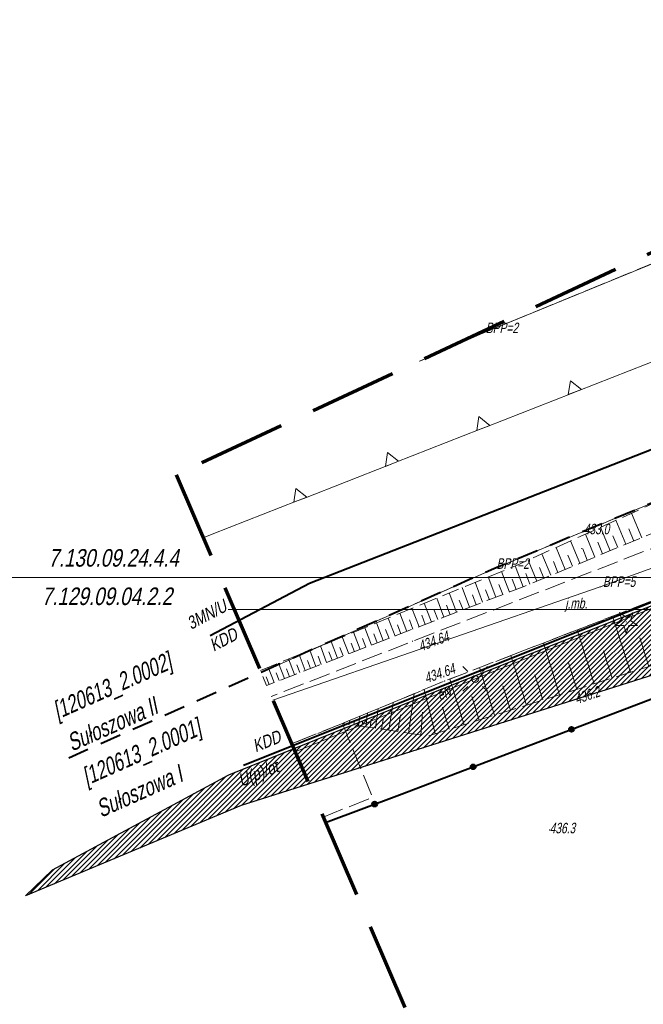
# Model space of a CAD drawing. Header units: metres. Extents: x 7408630 to 7411134, y 5569633 to 5570339.
# Tile 8 of 76: x 7410150 to 7410195, y 5569970 to 5570040. Entities that reach past the tile are written whole.
import ezdxf
from ezdxf.enums import TextEntityAlignment as Align

# ---------------------------------------------------------------- set-up
doc = ezdxf.new("R2010")
doc.units = ezdxf.units.M
doc.header["$MEASUREMENT"] = 0
for name, pattern in [('1.5_0.5', [2, 1.5, -0.5]), ('1.5_1.0', [2.5, 1.5, -1]), ('218-500', [1, 0.5, -0.5]), ('DGN Style 3', [8.758007, 6.255719, -2.502288]), ('mz1.25_0.5', [1.75, 1.25, -0.5])]:
    doc.linetypes.add(name, pattern=pattern)
doc.layers.add('0 PZT - SKARPY', color=7, linetype='Continuous', lineweight=30, true_color=0x395530)
doc.layers.add('0 PZT - skarpy hatch', color=7, linetype='Continuous', lineweight=5, true_color=0x517944)
for name, color, linetype, lineweight in [('203-Punkt załamania granicy działki nie stabilizowany', 7, 'Continuous', 0), ('208-Numer lub nazwa obrębu', 7, 'Continuous', 0), ('216-Granica obrębu', 7, 'Continuous', 0), ('217-Granica konturu klasyfikcyjnego', 7, 'Continuous', 0), ('218-Granica użytku', 7, 'Continuous', 0), ('219-Linia granicy', 7, 'Continuous', 0), ('_BPP1-2', 7, 'Continuous', 0), ('_BPP3-5', 7, 'Continuous', 0), ('_MPZP_linie zagospodarowania', 7, 'Continuous', 0), ('_MPZP_NLZ', 7, 'Continuous', 0), ('_Zakres', 7, 'Continuous', 0), ('drzewo iglaste (punkt)', 7, 'Continuous', 0), ('jezdnia (powierzchnia)', 7, 'Continuous', 0), ('jezdnia (powierzchnia)-Atr17', 7, 'Continuous', 0), ('latarnia (punkt)', 7, 'Continuous', 0), ('mapa krzyze', 7, 'Continuous', 0), ('ogrodzenie trwałe (linia)', 7, 'Continuous', 0), ('przewód elektroenergetyczny (linia)', 7, 'Continuous', 0), ('przewód elektroenergetyczny (linia)-Atr1', 7, 'Continuous', 0), ('punkt wysokościowy naturalny', 7, 'Continuous', 0), ('punkt wysokościowy naturalny-Atr2', 7, 'Continuous', 0), ('punkt wysokościowy sztuczny', 7, 'Continuous', 0), ('punkt wysokościowy sztuczny-Atr2', 7, 'Continuous', 0), ('skarpa nieumocniona (powierzchnia)', 7, 'Continuous', 0)]:
    doc.layers.add(name, color=color, linetype=linetype, lineweight=lineweight)
doc.layers.add('_MAPA', color=7, linetype='Continuous')
doc.styles.get("Standard").update_dxf_attribs({"font": 'arial.ttf'})
doc.styles.add('Style-WORKING_1250 I 0.20944', font='WORKING_1250.shx', dxfattribs={"oblique": 12})

# ---------------------------------------------------------------- blocks, each defined once
blk = doc.blocks.new('203_1')
at = {"layer": '203-Punkt załamania granicy działki nie stabilizowany', "linetype": 'Continuous', "lineweight": 13}
h = blk.add_hatch(color=96, dxfattribs=at)
edge = h.paths.add_edge_path()
edge.add_arc((0, 0), 0.45, 0, 360)
blk = doc.blocks.new('921_1')
at = {"layer": 'drzewo iglaste (punkt)', "linetype": 'Continuous', "lineweight": 13}
h = blk.add_hatch(color=96, dxfattribs=at)
edge = h.paths.add_edge_path()
edge.add_arc((0, 0), 0.45, 0, 360)
at = {"layer": 'drzewo iglaste (punkt)', "color": 96, "linetype": 'Continuous', "lineweight": 13}
for p, q in [((-3.01, 0.98), (-7.89, -2.56)), ((-4.87, 6.71), (-3.01, 0.98)), ((0.01, 3.17), (-4.87, 6.71)), ((4.88, 6.7), (0.01, 3.17)), ((3.02, 0.97), (4.88, 6.7)), ((7.89, -2.57), (3.02, 0.97)), ((-7.89, -2.56), (-1.86, -2.56)), ((-1.86, -2.56), (0, -8.3)), ((0, -8.3), (1.87, -2.57)), ((1.87, -2.57), (7.89, -2.57))]:
    blk.add_line(p, q, dxfattribs=at)
blk = doc.blocks.new('801_1')
at = {"layer": 'punkt wysokościowy naturalny', "linetype": 'Continuous', "lineweight": 13}
h = blk.add_hatch(color=7, dxfattribs=at)
edge = h.paths.add_edge_path()
edge.add_arc((0, 0), 0.45, 0, 360)
blk = doc.blocks.new('SM01_1')
at = {"layer": 'latarnia (punkt)', "color": 7, "linetype": 'Continuous', "lineweight": 13}
for p, q in [((-5.3, 5.31), (-8.83, 8.84)), ((5.31, 5.31), (8.84, 8.84)), ((-5.3, -5.3), (-8.83, -8.83)), ((5.31, -5.3), (8.84, -8.83))]:
    blk.add_line(p, q, dxfattribs=at)
blk.add_circle((0, 0), 2.5, dxfattribs=at)
blk = doc.blocks.new('PW01_2')
at = {"layer": 'punkt wysokościowy naturalny', "linetype": 'Continuous', "lineweight": 13}
h = blk.add_hatch(color=7, dxfattribs=at)
edge = h.paths.add_edge_path()
edge.add_arc((0, 0), 0.45, 0, 360)
blk = doc.blocks.new('PW02_1')
at = {"layer": 'punkt wysokościowy sztuczny', "linetype": 'Continuous', "lineweight": 13}
h = blk.add_hatch(color=7, dxfattribs=at)
edge = h.paths.add_edge_path()
edge.add_arc((0, 0), 0.45, 0, 360)
blk = doc.blocks.new('140_1')
at = {"layer": '_BPP1-2', "linetype": 'Continuous', "lineweight": 0}
h = blk.add_hatch(color=141, dxfattribs=at)
edge = h.paths.add_edge_path()
edge.add_arc((0, 0), 0.045, 0, 360)
blk = doc.blocks.new('140_2')
at = {"layer": '_BPP3-5', "linetype": 'Continuous', "lineweight": 0}
h = blk.add_hatch(color=1, dxfattribs=at)
edge = h.paths.add_edge_path()
edge.add_arc((0, 0), 0.045, 0, 360)
blk = doc.blocks.new('A$C92b4fa8d')
at = {"layer": 'ogrodzenie trwałe (linia)', "linetype": 'Continuous', "lineweight": 40}
h = blk.add_hatch(color=7, dxfattribs=at)
edge = h.paths.add_edge_path()
edge.add_arc((-10.271, 39.187), 0.175, 0, 360)
h = blk.add_hatch(color=7, dxfattribs=at)
edge = h.paths.add_edge_path()
edge.add_arc((-17.281, 36.52), 0.175, 0, 360)
h = blk.add_hatch(color=7, dxfattribs=at)
edge = h.paths.add_edge_path()
edge.add_arc((-24.295, 33.865), 0.175, 0, 360)
at = {"layer": '216-Granica obrębu', "color": 7, "linetype": '1.5_1.0', "lineweight": 40, "flags": 128}
blk.add_lwpolyline([(234.071, 177.642), (186.85, 152.23), (118.4, 115.38), (107.71, 110.03), (87.37, 99.84), (69.66, 87.67), (69.04, 87.26), (64.07, 83.83), (-15.82, 50.62), (-46.081, 37.141)], dxfattribs=at)
at = {"layer": '217-Granica konturu klasyfikcyjnego', "color": 3, "linetype": '1.5_0.5', "lineweight": 13, "flags": 128}
for points in [[(56.85, 97.5), (-16.59, 67.41)], [(-15.82, 50.62), (54.14, 79.71)], [(-16.59, 67.41), (-21.091, 65.421)], [(-32.396, 43.236), (-15.82, 50.62)]]:
    blk.add_lwpolyline(points, dxfattribs=at)
at = {"layer": '218-Granica użytku', "color": 7, "linetype": '218-500', "lineweight": 13, "flags": 128}
for points in [[(56.85, 97.5), (-16.59, 67.41)], [(-15.82, 50.62), (54.14, 79.71)], [(-16.59, 67.41), (-21.091, 65.421)], [(-32.396, 43.236), (-15.82, 50.62)]]:
    blk.add_lwpolyline(points, dxfattribs=at)
at = {"layer": '219-Linia granicy', "color": 96, "linetype": 'Continuous', "lineweight": 13, "flags": 128}
for points in [[(-16.59, 67.41), (56.85, 97.5)], [(64.07, 83.83), (-15.82, 50.62)], [(-21.095, 65.419), (-16.59, 67.41)], [(21.02, 59.91), (-8.24, 49.33)], [(-15.82, 50.62), (-32.396, 43.236)], [(-31.55, 41.267), (-8.24, 49.33)]]:
    blk.add_lwpolyline(points, dxfattribs=at)
at = {"layer": '_MPZP_linie zagospodarowania', "color": 212, "linetype": 'Continuous', "lineweight": 40, "flags": 128}
for points in [[(-36.017, 45.88), (-28.946, 49.608), (53.908, 82.011), (62.561, 86.279), (72.781, 92.383), (84.166, 99.327), (208.113, 168.049), (235.982, 182.726)], [(-33.636, 36.641), (21.41, 58.657), (56.431, 72.334), (68.81, 78.645), (239.951, 174.025)]]:
    blk.add_lwpolyline(points, dxfattribs=at)
at = {"layer": '_MPZP_NLZ', "color": 212, "linetype": 'Continuous', "lineweight": 13}
for p, q in [((-3.752, 65.674), (-9.804, 63.302)), ((-9.804, 63.302), (-10.269, 63.119)), ((-10.269, 63.119), (-16.321, 60.747)), ((-16.786, 60.564), (-22.838, 58.192)), ((-16.321, 60.747), (-16.786, 60.564)), ((-23.303, 58.009), (-29.355, 55.636)), ((-22.838, 58.192), (-23.303, 58.009)), ((-29.82, 55.454), (-35.872, 53.081)), ((-29.355, 55.636), (-29.82, 55.454)), ((-35.872, 53.081), (-36.516, 52.829))]:
    blk.add_line(p, q, dxfattribs=at)
at = {"layer": '_MPZP_NLZ', "color": 212, "linetype": 'Continuous', "lineweight": 13, "flags": 128}
for points in [[(-9.571, 63.393), (-10.502, 63.028), (-10.359, 64.018), (-9.571, 63.393)], [(-16.088, 60.838), (-17.019, 60.473), (-16.876, 61.463), (-16.088, 60.838)], [(-22.605, 58.283), (-23.536, 57.918), (-23.393, 58.908), (-22.605, 58.283)], [(-29.122, 55.728), (-30.053, 55.363), (-29.91, 56.352), (-29.122, 55.728)]]:
    blk.add_lwpolyline(points, close=True, dxfattribs=at)
at = {"layer": '_Zakres', "color": 7, "linetype": 'DGN Style 3', "lineweight": 70, "flags": 128}
blk.add_lwpolyline([(-38.44, 57.308), (8.317, -51.554), (289.417, 90.186), (230.606, 183.118), (-38.44, 57.308)], close=True, dxfattribs=at)
at = {"layer": 'jezdnia (powierzchnia)', "color": 7, "linetype": '1.5_0.5', "lineweight": 13, "flags": 128}
for points in [[(-30.216, 38.159), (-26.6, 39.61), (-19.31, 42.63), (-2.2, 49.23), (14.29, 55.62), (30.36, 62.49), (45.8, 69.91), (57.17, 75.48), (63.46, 78.66), (70.09, 80.48), (73.01, 82.06), (80.46, 86.16), (76.24, 89.54), (64.81, 83.43), (43.45, 72.71), (29.35, 65.99), (11.94, 58.53), (-2.71, 52.79), (-21.61, 45.46), (-31.662, 41.526)], [(-26.6, 39.61), (-30.216, 38.159)], [(-27.972, 32.936), (-24.44, 34.35), (-26.6, 39.61)]]:
    blk.add_lwpolyline(points, dxfattribs=at)
at = {"layer": 'mapa krzyze', "color": 7, "linetype": 'Continuous', "lineweight": 0, "flags": 128}
blk.add_lwpolyline([(-56.064, 50), (200, 50), (200, 178.142)], dxfattribs=at)
at = {"layer": 'ogrodzenie trwałe (linia)', "color": 7, "linetype": 'Continuous', "lineweight": 40, "flags": 128}
blk.add_lwpolyline([(-27.808, 32.553), (-22.54, 34.52), (-3.82, 41.64)], dxfattribs=at)
at = {"layer": 'ogrodzenie trwałe (linia)', "color": 7, "linetype": 'Continuous', "lineweight": 40}
for centre in [(-10.271, 39.187), (-17.281, 36.52), (-24.295, 33.865)]:
    blk.add_circle(centre, 0.175, dxfattribs=at)
at = {"layer": 'przewód elektroenergetyczny (linia)', "color": 1, "linetype": 'Continuous', "lineweight": 13, "flags": 128}
blk.add_lwpolyline([(-29.967, 37.58), (-17.14, 42.78), (18.1, 56.84), (47.28, 69.79)], dxfattribs=at)
at = {"layer": 'skarpa nieumocniona (powierzchnia)', "color": 7, "linetype": 'Continuous', "lineweight": 13}
for p, q in [((-6.41, 52.37), (-7.11, 54.08)), ((-5.27, 52.84), (-5.99, 54.58)), ((-7.52, 51.91), (-8.21, 53.58)), ((-5.84, 52.6), (-6.2, 53.47)), ((-9.68, 51.02), (-10.34, 52.61)), ((-8.61, 51.46), (-9.29, 53.09)), ((-6.97, 52.14), (-7.32, 52.98)), ((-10.72, 50.58), (-11.37, 52.15)), ((-9.15, 51.24), (-9.48, 52.04)), ((-8.07, 51.68), (-8.41, 52.51)), ((-12.74, 49.75), (-13.36, 51.24)), ((-11.74, 50.16), (-12.38, 51.69)), ((-10.2, 50.8), (-10.53, 51.59)), ((-13.72, 49.35), (-14.29, 50.83)), ((-12.25, 49.95), (-12.56, 50.71)), ((-11.24, 50.37), (-11.56, 51.14)), ((-15.66, 48.6), (-16.21, 50.04)), ((-14.7, 48.97), (-15.26, 50.43)), ((-14.21, 49.16), (-14.5, 49.89)), ((-13.24, 49.54), (-13.54, 50.28)), ((-17.54, 47.88), (-18.07, 49.28)), ((-16.61, 48.24), (-17.15, 49.66)), ((-16.13, 48.42), (-16.41, 49.13)), ((-15.18, 48.79), (-15.46, 49.51)), ((-19.36, 47.18), (-19.88, 48.53)), ((-18.46, 47.53), (-18.99, 48.9)), ((-17.07, 48.06), (-17.34, 48.76)), ((-21.13, 46.5), (-21.64, 47.81)), ((-20.25, 46.83), (-20.77, 48.17)), ((-18.91, 47.35), (-19.17, 48.03)), ((-18, 47.7), (-18.27, 48.39)), ((-22.85, 45.83), (-23.34, 47.11)), ((-22, 46.16), (-22.5, 47.46)), ((-20.69, 46.66), (-20.95, 47.33)), ((-19.81, 47.01), (-20.07, 47.68)), ((-6.08, 43.25), (-7.35, 47.24)), ((-24.52, 45.19), (-25, 46.43)), ((-23.69, 45.51), (-24.18, 46.77)), ((-23.27, 45.67), (-23.52, 46.31)), ((-22.43, 46), (-22.68, 46.64)), ((-21.57, 46.33), (-21.82, 46.98)), ((-26.14, 44.57), (-26.61, 45.77)), ((-25.34, 44.88), (-25.81, 46.1)), ((-24.93, 45.03), (-25.17, 45.65)), ((-24.11, 45.35), (-24.35, 45.98)), ((-8.65, 42.43), (-9.87, 46.27)), ((-4.76, 43.67), (-5.41, 45.71)), ((-27.72, 43.96), (-28.17, 45.13)), ((-26.94, 44.26), (-27.39, 45.45)), ((-26.54, 44.42), (-26.77, 45.01)), ((-25.74, 44.72), (-25.98, 45.33)), ((-11.12, 41.65), (-12.27, 45.34)), ((-30, 43.09), (-30.43, 44.21)), ((-29.25, 43.37), (-29.69, 44.51)), ((-28.49, 43.67), (-28.93, 44.82)), ((-28.11, 43.81), (-28.33, 44.39)), ((-27.33, 44.11), (-27.56, 44.7)), ((-13.49, 40.91), (-14.59, 44.45)), ((-7.38, 42.84), (-8, 44.79)), ((-31.46, 42.52), (-31.88, 43.61)), ((-30.73, 42.8), (-31.16, 43.91)), ((-30.37, 42.94), (-30.58, 43.5)), ((-29.62, 43.23), (-29.84, 43.79)), ((-28.87, 43.52), (-29.09, 44.09)), ((-15.76, 40.2), (-16.82, 43.59)), ((-9.9, 42.04), (-10.49, 43.92)), ((-31.82, 42.39), (-32.03, 42.93)), ((-31.1, 42.66), (-31.31, 43.21)), ((-12.31, 41.28), (-12.88, 43.08)), ((-17.93, 39.52), (-18.95, 42.77)), ((-14.63, 40.55), (-15.18, 42.28)), ((-21.9, 38.92), (-21.48, 41.73)), ((-20, 38.87), (-20.77, 42.03)), ((-16.85, 39.85), (-17.37, 41.52)), ((-23.28, 39.12), (-22.98, 41.11)), ((-18.98, 39.19), (-19.47, 40.77)), ((-25.46, 39.44), (-25.36, 40.12)), ((-24.94, 39.36), (-24.8, 40.36)), ((-24.25, 39.26), (-24.04, 40.67)), ((-23.81, 39.2), (-23.68, 40.03)), ((-22.65, 39.03), (-22.47, 40.21)), ((-21.01, 38.78), (-20.89, 40.4)), ((-26.11, 39.54), (-26.06, 39.83)), ((-25.78, 39.49), (-25.75, 39.73)), ((-25.21, 39.4), (-25.15, 39.82)), ((-24.63, 39.32), (-24.54, 39.91))]:
    blk.add_line(p, q, dxfattribs=at)
at = {"layer": 'skarpa nieumocniona (powierzchnia)', "color": 7, "linetype": 'mz1.25_0.5', "lineweight": 13, "flags": 128}
for points in [[(61.72, 82.61), (48.05, 75.9), (35.37, 69.96), (20.58, 63.26), (4.16, 56.74), (-13.61, 49.39), (-32, 42.32), (-32.46, 43.37), (-14.19, 50.87), (3.1, 58.7), (19.38, 65.42), (34.74, 71.93), (48.01, 77.65), (61.29, 83.55), (61.72, 82.61)], [(66.27, 74.88), (70.1, 66.07), (80.85, 46.65), (88.56, 33.98), (88.37, 34.03), (78.98, 35.75), (63.38, 55.18), (57.98, 62.86), (37.06, 56.42), (19.25, 50.75), (3.94, 46.44), (-10.29, 41.91), (-20.51, 38.71), (-26.6, 39.61), (-19.31, 42.63), (-2.2, 49.23), (14.29, 55.62), (30.36, 62.49), (45.8, 69.91), (57.17, 75.48), (66.27, 74.88)]]:
    blk.add_lwpolyline(points, close=True, dxfattribs=at)
at = {"layer": '203-Punkt załamania granicy działki nie stabilizowany', "color": 96, "linetype": 'Continuous', "lineweight": 13, "xscale": 0.1, "yscale": 0.1, "zscale": 0.1}
for p in [(-16.59, 67.41), (-15.82, 50.62), (-8.24, 49.33)]:
    blk.add_blockref('203_1', p, dxfattribs=at)
at = {"layer": '_BPP1-2', "color": 141, "linetype": 'Continuous', "lineweight": 0}
for p in [(-16.59, 67.41), (-15.82, 50.62)]:
    blk.add_blockref('140_1', p, dxfattribs=at)
at = {"layer": '_BPP3-5', "color": 1, "linetype": 'Continuous', "lineweight": 0}
blk.add_blockref('140_2', (-8.24, 49.33), dxfattribs=at)
at = {"layer": 'drzewo iglaste (punkt)', "color": 96, "linetype": 'Continuous', "lineweight": 13, "xscale": 0.1, "yscale": 0.1, "zscale": 0.1}
blk.add_blockref('921_1', (-6.37, 46.84), dxfattribs=at)
at = {"layer": 'latarnia (punkt)', "color": 7, "linetype": 'Continuous', "lineweight": 13, "xscale": 0.1, "yscale": 0.1, "zscale": 0.1}
blk.add_blockref('SM01_1', (-17.14, 42.78), dxfattribs=at)
at = {"layer": 'punkt wysokościowy naturalny', "color": 7, "linetype": 'Continuous', "lineweight": 13, "xscale": 0.1, "yscale": 0.1, "zscale": 0.1}
for name, p in [('801_1', (-9.55, 52.07)), ('PW01_2', (-10.29, 41.91)), ('PW01_2', (-11.83, 32.02))]:
    blk.add_blockref(name, p, dxfattribs=at)
at = {"layer": 'punkt wysokościowy sztuczny', "color": 7, "linetype": 'Continuous', "lineweight": 13, "xscale": 0.1, "yscale": 0.1, "zscale": 0.1}
for p in [(-21.61, 45.46), (-19.31, 42.63)]:
    blk.add_blockref('PW02_1', p, dxfattribs=at)
at = {"layer": '208-Numer lub nazwa obrębu', "color": 7, "linetype": 'Continuous', "lineweight": 13, "char_height": 1.25, "attachment_point": 7, "rotation": 24.0098, "line_spacing_factor": 1.2}
for s, insert in [('\\FWORKING_1250;\\Q12;\\H1x;\\W0.72;[120613_2.0002] \\PSułoszowa II', (-45.863, 37.578)), ('\\FWORKING_1250;\\Q12;\\H1x;\\W0.72;[120613_2.0001] \\PSułoszowa I', (-43.781, 32.869))]:
    blk.add_mtext(s, dxfattribs=dict(at, insert=insert))
at = {"layer": '_BPP1-2', "color": 141, "linetype": 'Continuous', "lineweight": 13, "style": 'Style-WORKING_1250 I 0.20944', "oblique": 12, "width": 0.733333}
for p in [(-16.59, 67.41), (-15.82, 50.62)]:
    blk.add_text(' BPP=2', height=0.75, dxfattribs=at).set_placement(p)
at = {"layer": '_BPP3-5', "color": 1, "linetype": 'Continuous', "lineweight": 13, "style": 'Style-WORKING_1250 I 0.20944', "oblique": 12, "width": 0.733333}
blk.add_text(' BPP=5', height=0.75, dxfattribs=at).set_placement((-8.24, 49.33))
at = {"layer": '_MPZP_linie zagospodarowania', "color": 212, "linetype": 'Continuous', "lineweight": 13, "style": 'Style-WORKING_1250 I 0.20944', "oblique": 12, "width": 0.8}
for s, rotation, p in [('3MN/U', 27.80261, (-36.27, 47.363)), ('KDD', 27.80261, (-35.079, 45.575)), ('KDD', 21.79853, (-31.998, 38.343)), ('U(p)/ot', 21.79853, (-32.6, 36.056))]:
    blk.add_text(s, height=0.9, rotation=rotation, dxfattribs=at).set_placement(p, align=Align.MIDDLE_CENTER)
at = {"layer": 'jezdnia (powierzchnia)-Atr17', "color": 7, "lineweight": 13, "insert": (-10.72, 47.56), "char_height": 0.75, "attachment_point": 7, "line_spacing_factor": 0.6}
blk.add_mtext('\\FWORKING_1250;\\Q12;\\H1x;\\W0.725;j.mb.', dxfattribs=at)
at = {"layer": 'mapa krzyze', "color": 7, "linetype": 'Continuous', "lineweight": 13, "style": 'Style-WORKING_1250 I 0.20944', "oblique": 12, "width": 0.8}
for s, p in [('7.130.09.24.4.4', (-42.902, 51.402)), ('7.129.09.04.2.2', (-43.375, 48.666))]:
    blk.add_text(s, height=1.25, dxfattribs=at).set_placement(p, align=Align.MIDDLE_CENTER)
at = {"layer": 'przewód elektroenergetyczny (linia)-Atr1', "color": 1, "lineweight": 13, "insert": (-19.783, 41.574), "char_height": 0.75, "attachment_point": 4, "rotation": 22.069, "line_spacing_factor": 0.6}
blk.add_mtext('\\FWORKING_1250;\\Q12;\\H1x;\\W0.725;eN', dxfattribs=at)
at = {"layer": 'punkt wysokościowy naturalny-Atr2', "color": 7, "lineweight": 13, "char_height": 0.75, "attachment_point": 7, "line_spacing_factor": 0.6}
for s, insert in [('\\FWORKING_1250;\\Q12;\\H1x;\\W0.725;433.0', (-9.4, 53.07)), ('\\FWORKING_1250;\\Q12;\\H1x;\\W0.725;436.3', (-11.83, 31.77))]:
    blk.add_mtext(s, dxfattribs=dict(at, insert=insert))
at = {"layer": 'punkt wysokościowy naturalny-Atr2', "color": 7, "lineweight": 13, "insert": (-10.14, 41.69), "char_height": 0.75, "attachment_point": 1, "rotation": 18.435, "line_spacing_factor": 0.6}
blk.add_mtext('\\FWORKING_1250;\\Q12;\\H1x;\\W0.725;436.2', dxfattribs=at)
at = {"layer": 'punkt wysokościowy sztuczny-Atr2', "color": 7, "lineweight": 13, "char_height": 0.75, "attachment_point": 1, "line_spacing_factor": 0.6}
for insert, rotation in [((-21.28, 45.43), 20.604), ((-20.85, 43.17), 19.179)]:
    blk.add_mtext('\\FWORKING_1250;\\Q12;\\H1x;\\W0.725;434.64', dxfattribs=dict(at, insert=insert, rotation=rotation))

msp = doc.modelspace()

# ---------------------------------------------------------------- hatches: boundary and pattern name
at = {"layer": '0 PZT - skarpy hatch'}
h = msp.add_hatch(dxfattribs=at)
h.set_pattern_fill('ANSI31', color=256, scale=2)
h.set_pattern_definition([(45, (0, 0), (-0.1767766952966, 0.1767766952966), [])])
h.paths.add_polyline_path([(7410257.98, 5570012.86), (7410166.19, 5569983.76), (7410150.82, 5569977.33), (7410152.74, 5569979.17), (7410165.32, 5569985.95), (7410180.62, 5569992.11), (7410202.99, 5570001), (7410218.06859, 5570007.03484), (7410258.4, 5570025.05), (7410259.31, 5570024.46)])

# ---------------------------------------------------------------- linework, layer by layer
at = {"layer": '0 PZT - SKARPY'}
msp.add_lwpolyline([(7410257.98, 5570012.86), (7410166.19, 5569983.76), (7410150.82, 5569977.33), (7410152.74, 5569979.17), (7410165.32, 5569985.95), (7410180.62, 5569992.11), (7410202.99, 5570001), (7410218.06859, 5570007.03484), (7410258.4, 5570025.05), (7410259.31, 5570024.46)], close=True, dxfattribs=at)

# ---------------------------------------------------------------- next in the draw order: block references
at = {"layer": '_MAPA'}
msp.add_blockref('A$C92b4fa8d', (7410200, 5569950), dxfattribs=at)

# ---------------------------------------------------------------- next in the draw order: linework, layer by layer
at = {"layer": '219-Linia granicy', "elevation": 0}
msp.add_lwpolyline([(7410165.26831, 5569997.71524), (7410493.74317, 5569997.71524)], dxfattribs=at)

doc.saveas('drawing.dxf')
